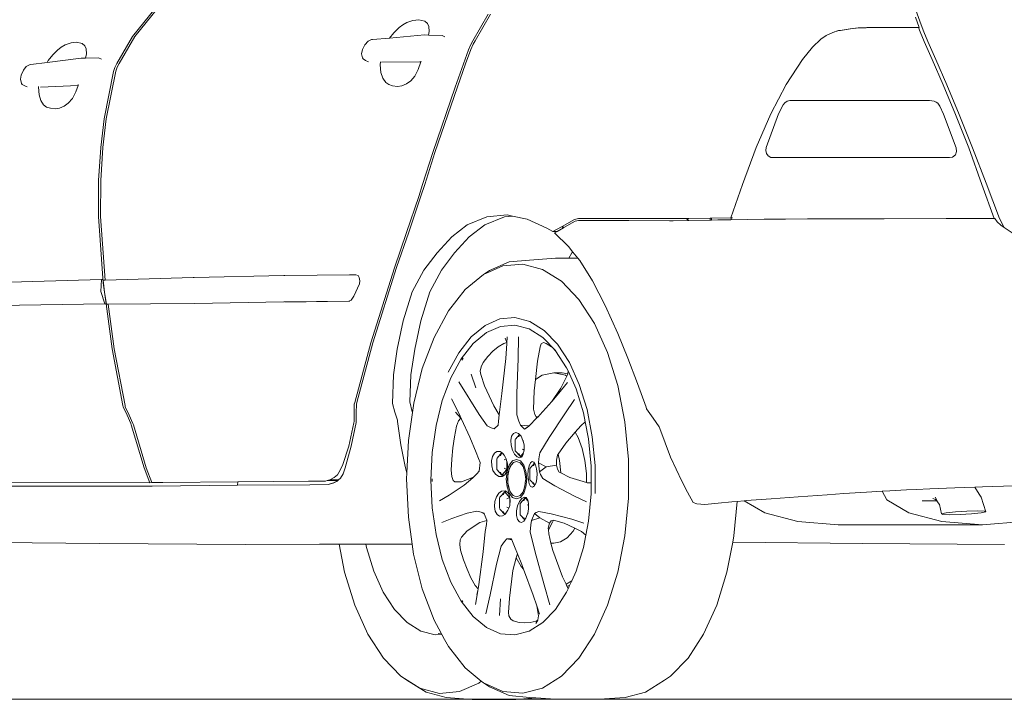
# Model space of a CAD drawing. Header units: inches. Extents: x 1987 to 3775, y 142 to 1299.
# Tile 37 of 50: x 2991 to 3049, y 1212 to 1252. Entities that reach past the tile are written whole.
import ezdxf

# ---------------------------------------------------------------- set-up
doc = ezdxf.new("R2010")
doc.units = ezdxf.units.IN
doc.header["$MEASUREMENT"] = 0
doc.layers.add('CAR', color=173, linetype='Continuous', lineweight=13)

# ---------------------------------------------------------------- blocks, each defined once
blk = doc.blocks.new('A$C50574290')
at = {"layer": 'CAR'}
for p, q in [((30.022, 39.941), (30.348, 40.85)), ((76.224, 39.036), (74.892, 40.679)), ((75.021, 40.679), (76.348, 39.032)), ((30.278, 40.168), (30.057, 39.56)), ((56.194, 38.78), (55.289, 40.35)), ((55.414, 40.342), (56.318, 38.772)), ((59.153, 39.937), (59.502, 40.007)), ((59.502, 40.007), (59.85, 39.976)), ((29.789, 39.312), (29.947, 39.729)), ((29.947, 39.729), (30.022, 39.941)), ((30.098, 39.56), (30.005, 39.304)), ((30.057, 39.56), (30.098, 39.56)), ((30.098, 39.56), (31.779, 39.56)), ((31.779, 39.56), (33.137, 39.555)), ((33.137, 39.555), (33.18, 39.552)), ((33.566, 39.538), (33.18, 39.552)), ((33.566, 39.538), (33.615, 39.535)), ((34.099, 39.486), (33.615, 39.535)), ((33.615, 39.535), (33.642, 39.535)), ((33.642, 39.535), (34.126, 39.486)), ((34.711, 39.386), (34.099, 39.486)), ((34.126, 39.486), (34.692, 39.393)), ((58.891, 39.325), (58.919, 39.618)), ((58.919, 39.618), (58.997, 39.803)), ((58.997, 39.803), (59.153, 39.937)), ((59.85, 39.976), (60.203, 39.857)), ((60.203, 39.857), (60.44, 39.72)), ((60.44, 39.72), (60.668, 39.554)), ((60.668, 39.554), (60.97, 39.256)), ((29.552, 38.741), (29.789, 39.312)), ((30.005, 39.304), (29.766, 38.738)), ((34.692, 39.393), (34.711, 39.386)), ((34.692, 39.393), (34.799, 39.376)), ((34.772, 39.376), (34.711, 39.386)), ((35.031, 39.298), (34.772, 39.376)), ((34.799, 39.376), (35.145, 39.272)), ((35.145, 39.272), (35.533, 39.087)), ((35.533, 39.087), (35.843, 38.871)), ((35.843, 38.871), (36.335, 38.398)), ((57.97, 39.02), (58.131, 39.098)), ((58.131, 39.098), (58.932, 39.116)), ((58.932, 39.116), (58.891, 39.325)), ((58.932, 39.116), (59.16, 39.122)), ((59.16, 39.122), (61.229, 38.943)), ((60.97, 39.256), (61.229, 38.943)), ((61.229, 38.943), (62.221, 38.857)), ((62.221, 38.857), (62.287, 38.847)), ((62.287, 38.847), (62.493, 38.755)), ((77.147, 37.44), (76.224, 39.036)), ((76.348, 39.032), (77.271, 37.436)), ((29.081, 37.672), (29.552, 38.741)), ((29.766, 38.738), (29.297, 37.671)), ((36.335, 38.398), (36.926, 37.682)), ((56.314, 38.571), (56.194, 38.78)), ((56.447, 38.259), (56.314, 38.571)), ((56.318, 38.772), (56.438, 38.563)), ((56.438, 38.563), (56.571, 38.251)), ((56.749, 37.425), (56.447, 38.259)), ((56.571, 38.251), (56.873, 37.417)), ((62.493, 38.755), (62.689, 38.54)), ((62.689, 38.54), (62.823, 38.27)), ((62.823, 38.27), (62.873, 38.002)), ((79.068, 38.002), (79.086, 38.299)), ((79.086, 38.299), (79.165, 38.481)), ((79.165, 38.481), (79.311, 38.613)), ((79.311, 38.613), (79.642, 38.69)), ((79.642, 38.69), (79.973, 38.66)), ((79.973, 38.66), (80.314, 38.538)), ((80.314, 38.538), (80.549, 38.402)), ((80.549, 38.402), (80.762, 38.233)), ((28.427, 36.184), (29.081, 37.672)), ((29.297, 37.671), (28.653, 36.181)), ((36.926, 37.682), (37.887, 36.202)), ((62.785, 37.71), (62.635, 37.625)), ((62.785, 37.71), (62.824, 37.781)), ((62.873, 38.002), (62.824, 37.781)), ((78.178, 37.696), (78.36, 37.768)), ((78.36, 37.768), (79.116, 37.758)), ((79.116, 37.758), (79.068, 38.002)), ((79.116, 37.758), (79.367, 37.755)), ((79.367, 37.755), (81.375, 37.501)), ((80.762, 38.233), (81.043, 37.946)), ((81.043, 37.946), (81.308, 37.61)), ((57.23, 36.062), (56.749, 37.425)), ((56.873, 37.417), (57.355, 36.054)), ((59.382, 37.544), (59.37, 37.581)), ((59.382, 37.544), (59.437, 37.537)), ((59.536, 37.086), (59.382, 37.544)), ((59.437, 37.537), (61.695, 37.523)), ((61.777, 37.372), (61.738, 36.918)), ((61.767, 37.549), (61.777, 37.372)), ((62.474, 37.547), (62.635, 37.625)), ((77.266, 37.219), (77.147, 37.44)), ((77.339, 36.983), (77.266, 37.219)), ((77.271, 37.436), (77.39, 37.215)), ((77.39, 37.215), (77.463, 36.979)), ((81.308, 37.61), (81.375, 37.501)), ((81.375, 37.501), (82.345, 37.378)), ((82.345, 37.378), (82.41, 37.364)), ((82.41, 37.364), (82.604, 37.266)), ((82.604, 37.266), (82.775, 37.059)), ((59.733, 36.7), (59.536, 37.086)), ((59.976, 36.419), (59.733, 36.7)), ((61.63, 36.569), (61.453, 36.326)), ((61.738, 36.918), (61.63, 36.569)), ((77.901, 34.192), (77.339, 36.983)), ((77.463, 36.979), (78.025, 34.188)), ((82.775, 37.059), (82.905, 36.76)), ((82.94, 36.512), (82.882, 36.266)), ((82.905, 36.76), (82.94, 36.512)), ((27.7, 34.441), (28.427, 36.184)), ((28.653, 36.181), (27.928, 34.447)), ((37.887, 36.202), (38.795, 34.471)), ((57.23, 36.062), (58.554, 32.201)), ((58.678, 32.193), (57.355, 36.054)), ((60.225, 36.245), (59.976, 36.419)), ((60.511, 36.129), (60.225, 36.245)), ((60.765, 36.095), (60.511, 36.129)), ((61.047, 36.134), (60.765, 36.095)), ((61.269, 36.197), (61.047, 36.134)), ((61.453, 36.326), (61.269, 36.197)), ((79.56, 36.152), (79.545, 36.197)), ((79.56, 36.152), (81.767, 36.057)), ((79.689, 35.766), (79.56, 36.152)), ((81.884, 36.058), (81.851, 35.603)), ((81.882, 36.089), (81.884, 36.058)), ((82.544, 36.062), (82.685, 36.118)), ((82.838, 36.202), (82.685, 36.118)), ((82.838, 36.202), (82.882, 36.266)), ((79.888, 35.387), (79.689, 35.766)), ((80.135, 35.102), (79.888, 35.387)), ((81.851, 35.603), (81.751, 35.258)), ((28.835, 34.92), (28.625, 34.45)), ((28.963, 35.106), (28.835, 34.92)), ((29.063, 35.17), (28.963, 35.106)), ((29.168, 35.218), (29.063, 35.17)), ((29.448, 35.26), (29.168, 35.218)), ((29.448, 35.26), (37.668, 35.26)), ((37.821, 35.231), (37.668, 35.26)), ((37.959, 35.128), (37.821, 35.231)), ((38.057, 35.005), (37.959, 35.128)), ((38.327, 34.475), (38.057, 35.005)), ((80.372, 34.928), (80.135, 35.102)), ((80.658, 34.812), (80.372, 34.928)), ((80.895, 34.78), (80.658, 34.812)), ((81.186, 34.804), (80.895, 34.78)), ((81.406, 34.876), (81.186, 34.804)), ((81.59, 35.012), (81.406, 34.876)), ((81.751, 35.258), (81.59, 35.012)), ((26.908, 32.472), (27.7, 34.441)), ((27.928, 34.447), (27.14, 32.47)), ((28.625, 34.45), (27.873, 32.473)), ((39.058, 32.494), (38.327, 34.475)), ((38.795, 34.471), (39.659, 32.489)), ((78.099, 32.497), (77.901, 34.192)), ((78.025, 34.188), (78.223, 32.493)), ((26.121, 30.394), (26.908, 32.472)), ((26.368, 30.315), (27.14, 32.47)), ((27.873, 32.473), (27.85, 32.265)), ((39.081, 32.312), (39.058, 32.494)), ((39.659, 32.489), (40.454, 30.324)), ((78.226, 30.555), (78.099, 32.497)), ((78.223, 32.493), (78.35, 30.551)), ((27.85, 32.265), (27.917, 32.061)), ((27.917, 32.061), (28.087, 31.932)), ((28.087, 31.932), (28.266, 31.9)), ((28.266, 31.9), (38.62, 31.9)), ((38.62, 31.9), (38.793, 31.911)), ((38.793, 31.911), (38.948, 31.997)), ((38.948, 31.997), (39.046, 32.137)), ((39.046, 32.137), (39.081, 32.312)), ((59.153, 30.315), (58.554, 32.201)), ((58.678, 32.193), (59.277, 30.307)), ((25.322, 28.321), (26.121, 30.394)), ((26.368, 30.315), (25.635, 28.314)), ((40.454, 30.324), (41.141, 28.354)), ((59.387, 29.627), (59.153, 30.315)), ((59.277, 30.307), (59.511, 29.619)), ((78.236, 28.429), (78.226, 30.555)), ((78.35, 30.551), (78.36, 28.425)), ((60.098, 27.507), (59.387, 29.627)), ((59.511, 29.619), (60.222, 27.499)), ((53.121, 28.271), (53.997, 28.457)), ((53.997, 28.457), (54.301, 28.521)), ((53.997, 28.457), (54.464, 28.416)), ((54.301, 28.521), (55.502, 28.418)), ((54.464, 28.416), (55.613, 27.936)), ((55.502, 28.418), (56.65, 27.94)), ((77.961, 24.687), (78.236, 28.429)), ((78.36, 28.425), (78.074, 24.532)), ((25.056, 27.786), (25.322, 28.321)), ((25.246, 27.919), (25.056, 27.786)), ((25.475, 28.119), (25.246, 27.919)), ((25.61, 28.314), (25.475, 28.119)), ((25.635, 28.314), (25.61, 28.314)), ((25.638, 28.315), (25.635, 28.314)), ((25.638, 28.315), (26.016, 28.315)), ((28.473, 28.31), (26.016, 28.315)), ((32.12, 28.3), (28.473, 28.31)), ((32.12, 28.3), (32.208, 28.3)), ((32.544, 28.3), (32.208, 28.3)), ((33.033, 28.298), (32.544, 28.3)), ((33.221, 28.297), (33.033, 28.298)), ((35.29, 28.291), (33.221, 28.297)), ((35.29, 28.291), (35.317, 28.292)), ((35.539, 28.291), (35.317, 28.292)), ((35.543, 28.291), (35.539, 28.291)), ((35.543, 28.291), (36.564, 28.289)), ((36.564, 28.289), (36.604, 28.288)), ((36.604, 28.288), (36.631, 28.289)), ((37.919, 28.283), (36.631, 28.289)), ((37.919, 28.283), (37.96, 28.283)), ((37.96, 28.283), (37.987, 28.283)), ((39.146, 28.275), (37.987, 28.283)), ((39.146, 28.275), (39.174, 28.275)), ((41.142, 28.244), (39.174, 28.275)), ((41.045, 28.353), (41.104, 28.354)), ((41.142, 28.244), (41.104, 28.354)), ((41.104, 28.354), (41.141, 28.354)), ((41.141, 28.354), (42.277, 28.34)), ((41.896, 28.232), (41.142, 28.244)), ((42.273, 28.225), (41.896, 28.232)), ((42.277, 28.34), (42.273, 28.225)), ((42.356, 28.224), (42.273, 28.225)), ((42.277, 28.34), (42.361, 28.339)), ((42.356, 28.224), (42.361, 28.339)), ((43.621, 28.201), (42.356, 28.224)), ((42.361, 28.339), (43.608, 28.324)), ((43.608, 28.324), (43.767, 28.324)), ((43.621, 28.201), (43.767, 28.324)), ((44.526, 28.185), (43.621, 28.201)), ((50.106, 28.32), (43.767, 28.324)), ((47.137, 28.2), (44.526, 28.185)), ((44.744, 28.181), (44.526, 28.185)), ((47.482, 28.2), (44.744, 28.181)), ((47.137, 28.2), (47.482, 28.2)), ((49.772, 28.204), (47.482, 28.2)), ((50.106, 28.2), (47.482, 28.2)), ((49.772, 28.204), (50.106, 28.2)), ((50.106, 28.32), (50.34, 28.255)), ((50.307, 28.151), (50.106, 28.2)), ((50.976, 27.776), (50.307, 28.151)), ((50.34, 28.255), (51.072, 27.851)), ((51.072, 27.851), (50.976, 27.776)), ((50.981, 27.773), (51.109, 27.83)), ((51.072, 27.851), (51.109, 27.83)), ((51.109, 27.83), (51.608, 27.555)), ((51.973, 27.749), (53.121, 28.271)), ((55.613, 27.936), (56.538, 27.232)), ((56.65, 27.94), (57.563, 27.234)), ((25.056, 27.786), (24.59, 27.462)), ((50.702, 26.673), (51.513, 27.475)), ((50.981, 27.773), (50.976, 27.776)), ((51.371, 27.554), (50.981, 27.773)), ((51.608, 27.555), (51.371, 27.554)), ((51.513, 27.475), (51.371, 27.554)), ((51.608, 27.555), (51.973, 27.749)), ((60.808, 25.426), (60.098, 27.507)), ((60.222, 27.499), (60.932, 25.418)), ((50.432, 26.34), (50.702, 26.673)), ((56.538, 27.232), (57.408, 26.296)), ((57.563, 27.234), (58.42, 26.295)), ((50.138, 25.976), (50.432, 26.34)), ((50.432, 26.34), (50.492, 26.284)), ((50.492, 26.284), (50.672, 25.976)), ((57.408, 26.296), (58.166, 25.272)), ((58.42, 26.295), (59.207, 25.268)), ((49.283, 24.65), (50.024, 25.835)), ((50.024, 25.835), (50.138, 25.976)), ((50.672, 25.976), (50.138, 25.976)), ((51.451, 25.976), (50.672, 25.976)), ((52.992, 25.864), (51.451, 25.976)), ((52.227, 25.319), (53.388, 25.624)), ((54.186, 25.761), (52.992, 25.864)), ((53.388, 25.624), (54.56, 25.523)), ((55.351, 25.248), (54.186, 25.761)), ((54.56, 25.523), (55.703, 25.019)), ((51.111, 24.618), (52.227, 25.319)), ((55.703, 25.019), (55.351, 25.248)), ((55.703, 25.019), (56.781, 24.129)), ((58.166, 25.272), (58.851, 24)), ((59.207, 25.268), (59.887, 24)), ((60.808, 25.426), (62.205, 21)), ((60.932, 25.418), (62.329, 20.992)), ((63.075, 24.956), (63.01, 24.844)), ((63.217, 24.994), (63.075, 24.956)), ((63.497, 24.996), (63.217, 24.994)), ((63.277, 24.996), (63.497, 24.996)), ((63.497, 24.996), (63.538, 24.996)), ((63.59, 24.997), (63.538, 24.996)), ((67.39, 24.955), (63.59, 24.997)), ((67.39, 24.955), (67.394, 24.955)), ((67.394, 24.955), (67.442, 24.954)), ((67.442, 24.954), (72.729, 24.835)), ((48.532, 23.197), (49.283, 24.65)), ((50.079, 23.543), (51.111, 24.618)), ((63.01, 24.844), (62.984, 24.641)), ((62.984, 24.641), (62.995, 24.463)), ((62.995, 24.463), (63.327, 23.737)), ((72.729, 24.835), (72.735, 24.835)), ((72.735, 24.835), (72.78, 24.834)), ((72.78, 24.834), (77.961, 24.687)), ((78.074, 24.532), (77.909, 23.294)), ((78.075, 24.683), (77.961, 24.687)), ((77.996, 23.983), (78.075, 24.683)), ((78.101, 24.718), (78.177, 24.718)), ((78.177, 24.718), (78.218, 24.022)), ((86.746, 24.462), (78.177, 24.718)), ((56.781, 24.129), (57.76, 22.88)), ((58.851, 24), (59.38, 22.28)), ((59.887, 24), (60.426, 22.28)), ((77.886, 23.263), (77.996, 23.983)), ((78.218, 24.022), (77.987, 23.293)), ((47.789, 21.551), (48.532, 23.197)), ((49.162, 22.128), (50.079, 23.543)), ((63.327, 23.737), (63.48, 23.508)), ((63.48, 23.508), (63.618, 23.441)), ((63.564, 23.442), (63.618, 23.441)), ((63.618, 23.441), (67.439, 23.399)), ((63.618, 23.441), (67.388, 23.397)), ((67.439, 23.399), (72.696, 23.318)), ((72.696, 23.318), (77.886, 23.263)), ((77.432, 20.641), (77.78, 23.26)), ((77.909, 23.294), (77.556, 20.637)), ((77.78, 23.26), (77.886, 23.263)), ((77.78, 23.26), (77.78, 23.262)), ((77.987, 23.293), (77.918, 23.294)), ((86.512, 23.158), (77.987, 23.293)), ((57.76, 22.88), (58.608, 21.314)), ((48.391, 20.42), (49.162, 22.128)), ((52.965, 22.251), (52.121, 21.72)), ((53.845, 22.482), (52.965, 22.251)), ((53.856, 22.037), (53.78, 22.017)), ((54.732, 22.405), (53.845, 22.482)), ((54.702, 21.963), (53.856, 22.037)), ((55.598, 22.022), (54.732, 22.405)), ((56.415, 21.347), (55.598, 22.022)), ((59.38, 22.28), (59.747, 20.616)), ((60.426, 22.28), (60.773, 20.616)), ((47.194, 20.096), (47.789, 21.551)), ((52.121, 21.72), (51.339, 20.907)), ((53.017, 21.817), (52.211, 21.311)), ((53.78, 22.017), (53.017, 21.817)), ((55.527, 21.599), (54.702, 21.963)), ((56.306, 20.955), (55.527, 21.599)), ((51.339, 20.907), (50.644, 19.836)), ((52.211, 21.311), (51.466, 20.535)), ((51.69, 20.754), (52.015, 20.956)), ((52.015, 20.956), (52.173, 21.013)), ((52.173, 21.013), (52.311, 20.926)), ((52.311, 20.926), (52.37, 20.764)), ((53.666, 20.075), (53.633, 21.346)), ((54.3, 21.346), (54.329, 20.944)), ((54.329, 20.944), (54.332, 21.005)), ((54.329, 20.944), (54.391, 20.075)), ((54.332, 21.005), (54.335, 21.074)), ((54.332, 21.005), (54.505, 20.958)), ((54.335, 21.074), (54.416, 21.265)), ((54.505, 20.958), (54.83, 20.756)), ((57.012, 20.053), (56.306, 20.955)), ((57.15, 20.409), (56.415, 21.347)), ((58.608, 21.314), (59.297, 19.479)), ((63.149, 17.487), (62.205, 21)), ((62.329, 20.992), (63.273, 17.479)), ((47.79, 18.473), (48.391, 20.42)), ((51.459, 20.524), (50.804, 19.514)), ((51.459, 20.524), (51.644, 20.715)), ((51.466, 20.535), (51.459, 20.524)), ((51.644, 20.715), (51.69, 20.754)), ((51.644, 20.715), (51.672, 20.744)), ((52.37, 20.764), (52.523, 19.915)), ((54.83, 20.756), (55.139, 20.496)), ((55.139, 20.496), (55.437, 20.193)), ((57.156, 20.401), (57.15, 20.409)), ((57.767, 19.272), (57.156, 20.401)), ((59.747, 20.616), (59.965, 19.104)), ((60.773, 20.616), (60.999, 19.104)), ((76.795, 17.299), (77.432, 20.641)), ((77.556, 20.637), (76.919, 17.295)), ((46.628, 18.602), (47.194, 20.096)), ((50.644, 19.836), (50.06, 18.543)), ((52.523, 19.915), (52.64, 18.837)), ((53.736, 18.009), (53.666, 20.075)), ((54.391, 20.075), (54.612, 18.009)), ((55.437, 20.193), (55.723, 19.831)), ((55.723, 19.831), (55.834, 19.587)), ((56.976, 19.981), (56.901, 20.097)), ((57.624, 18.922), (57.012, 20.053)), ((50.723, 19.337), (50.246, 18.281)), ((50.804, 19.514), (50.723, 19.337)), ((50.742, 19.16), (50.723, 19.337)), ((51.075, 19.228), (50.742, 19.16)), ((50.748, 19.109), (50.742, 19.16)), ((50.88, 19.09), (51.559, 19.228)), ((51.075, 19.228), (51.559, 19.228)), ((51.559, 19.228), (52.237, 19.09)), ((55.857, 19.128), (55.632, 18.451)), ((55.834, 19.587), (55.887, 19.327)), ((55.887, 19.327), (55.857, 19.128)), ((56.416, 19.147), (56.147, 18.35)), ((59.297, 19.479), (59.806, 17.437)), ((46.131, 17.208), (46.628, 18.602)), ((50.787, 19.031), (50.748, 19.109)), ((50.756, 18.659), (51.352, 17.913)), ((50.787, 19.031), (50.88, 19.09)), ((51.144, 18.317), (50.787, 19.031)), ((52.237, 19.09), (52.64, 18.837)), ((52.64, 18.837), (52.713, 18.159)), ((55.953, 16.767), (57.156, 18.701)), ((58.122, 17.597), (57.624, 18.922)), ((59.965, 19.104), (60.024, 17.524)), ((60.999, 19.104), (61.053, 17.424)), ((47.378, 16.35), (47.79, 18.473)), ((50.06, 18.543), (49.605, 17.068)), ((50.246, 18.281), (49.812, 16.875)), ((51.679, 17.541), (51.144, 18.317)), ((52.713, 18.159), (52.759, 17.094)), ((53.744, 16.756), (53.736, 18.009)), ((54.612, 18.009), (54.781, 16.756)), ((55.632, 18.451), (55.096, 17.276)), ((50.901, 16.815), (50.342, 17.649)), ((51.352, 17.913), (51.679, 17.541)), ((51.679, 17.541), (52.381, 16.744)), ((57.574, 17.697), (57.143, 16.856)), ((58.489, 16.122), (58.122, 17.597)), ((59.806, 17.437), (59.883, 16.897)), ((60.024, 17.524), (59.889, 16.92)), ((61.053, 17.424), (60.917, 16.916)), ((63.175, 17.389), (63.149, 17.487)), ((63.181, 16.876), (63.175, 17.389)), ((63.273, 17.479), (63.299, 17.381)), ((45.718, 16.56), (46.101, 17.115)), ((46.101, 17.115), (46.131, 17.208)), ((49.605, 17.068), (49.293, 15.461)), ((49.812, 16.875), (49.708, 16.34)), ((51.836, 15.416), (50.901, 16.815)), ((52.759, 17.094), (52.666, 16.771)), ((55.096, 17.276), (54.781, 16.756)), ((57.143, 16.856), (56.984, 16.507)), ((57.016, 16.543), (57.347, 16.91)), ((59.889, 16.92), (59.883, 16.897)), ((59.883, 16.897), (60.118, 15.251)), ((60.917, 16.916), (60.766, 16.435)), ((63.183, 16.374), (63.181, 16.876)), ((63.299, 17.381), (63.305, 16.868)), ((63.305, 16.868), (63.308, 16.366)), ((76.551, 16.734), (76.781, 17.224)), ((76.905, 17.22), (76.675, 16.73)), ((76.781, 17.224), (76.795, 17.299)), ((76.919, 17.295), (76.905, 17.22)), ((45.356, 16.04), (45.718, 16.56)), ((47.169, 14.119), (47.378, 16.35)), ((49.708, 16.34), (49.515, 15.342)), ((49.708, 16.34), (49.975, 16.108)), ((52.381, 16.744), (52.483, 16.64)), ((52.483, 16.64), (52.59, 16.64)), ((52.483, 16.64), (52.551, 16.571)), ((52.59, 16.64), (52.551, 16.571)), ((52.551, 16.571), (53.003, 16.111)), ((52.666, 16.771), (52.59, 16.64)), ((53.528, 16.144), (53.62, 16.377)), ((53.62, 16.377), (53.744, 16.756)), ((54.781, 16.756), (54.812, 16.377)), ((54.812, 16.377), (54.832, 16.144)), ((55.487, 16.103), (55.953, 16.767)), ((56.984, 16.507), (56.502, 15.447)), ((56.984, 16.507), (57.016, 16.543)), ((57.016, 16.543), (57.043, 16.544)), ((57.043, 16.544), (57.162, 16.393)), ((57.162, 16.393), (57.283, 16.078)), ((60.76, 16.356), (60.565, 14.979)), ((60.766, 16.435), (60.76, 16.356)), ((63.199, 16.292), (63.183, 16.374)), ((63.492, 14.909), (63.199, 16.292)), ((63.308, 16.366), (63.323, 16.284)), ((63.323, 16.284), (63.616, 14.901)), ((76.301, 16.16), (76.325, 16.25)), ((76.325, 16.25), (76.551, 16.734)), ((76.449, 16.246), (76.425, 16.156)), ((76.675, 16.73), (76.449, 16.246)), ((44.691, 14.262), (45.325, 15.95)), ((45.325, 15.95), (45.356, 16.04)), ((49.975, 16.108), (50.309, 15.723)), ((50.309, 15.723), (50.128, 15.409)), ((50.309, 15.723), (50.858, 15.091)), ((53.008, 16.106), (53.003, 16.111)), ((53.008, 16.106), (53.528, 16.144)), ((53.276, 15.908), (53.008, 16.106)), ((53.008, 16.106), (53.027, 16.086)), ((53.027, 16.086), (53.182, 15.968)), ((53.182, 15.968), (53.276, 15.908)), ((53.276, 15.908), (53.528, 16.144)), ((53.638, 15.658), (53.57, 15.587)), ((53.794, 15.715), (53.638, 15.658)), ((53.939, 15.658), (53.794, 15.715)), ((54.041, 15.495), (53.939, 15.658)), ((54.832, 16.144), (55.074, 15.92)), ((55.074, 15.92), (55.239, 15.981)), ((55.239, 15.981), (55.487, 16.103)), ((57.283, 16.078), (57.405, 15.461)), ((58.715, 14.543), (58.489, 16.122)), ((75.549, 13.639), (76.301, 16.16)), ((76.425, 16.156), (75.673, 13.635)), ((49.293, 15.461), (49.134, 13.771)), ((49.515, 15.342), (49.363, 13.731)), ((50.128, 15.409), (49.892, 14.779)), ((50.858, 15.091), (51.31, 14.428)), ((52.383, 14.516), (51.836, 15.416)), ((53.37, 15.227), (53.313, 14.964)), ((53.375, 15.251), (53.37, 15.227)), ((53.37, 15.227), (53.397, 15.213)), ((53.483, 15.495), (53.375, 15.251)), ((53.558, 15.573), (53.483, 15.495)), ((53.57, 15.587), (53.558, 15.573)), ((53.558, 15.573), (53.615, 15.456)), ((53.813, 15.316), (53.57, 15.587)), ((53.826, 15.297), (53.833, 15.213)), ((53.833, 15.213), (53.833, 14.726)), ((54.08, 15.251), (54.041, 15.495)), ((54.069, 14.964), (54.08, 15.251)), ((56.502, 15.447), (56.137, 14.541)), ((57.405, 15.461), (57.497, 14.808)), ((60.118, 15.251), (60.207, 13.341)), ((49.892, 14.779), (49.728, 14.068)), ((52.441, 14.163), (52.383, 14.516)), ((53.313, 14.964), (53.306, 14.677)), ((53.306, 14.677), (53.397, 14.726)), ((53.306, 14.677), (53.338, 14.516)), ((53.338, 14.516), (53.528, 14.304)), ((53.338, 14.516), (53.354, 14.433)), ((53.528, 14.304), (53.826, 14.637)), ((53.826, 14.637), (53.833, 14.726)), ((53.871, 14.433), (53.991, 14.677)), ((53.991, 14.677), (54.069, 14.964)), ((54.601, 14.508), (54.48, 14.372)), ((54.601, 14.508), (54.538, 14.462)), ((54.601, 14.508), (54.602, 14.508)), ((54.707, 14.586), (54.602, 14.508)), ((54.622, 14.51), (54.703, 14.345)), ((54.9, 14.206), (54.63, 14.507)), ((54.911, 14.599), (54.707, 14.586)), ((55.053, 14.499), (54.911, 14.599)), ((55.173, 14.301), (55.053, 14.499)), ((56.137, 14.541), (55.986, 14.186)), ((57.497, 14.808), (57.563, 14.143)), ((58.791, 12.912), (58.715, 14.543)), ((60.565, 14.979), (60.316, 13.707)), ((63.835, 13.629), (63.492, 14.909)), ((63.616, 14.901), (63.973, 13.829)), ((44.023, 12.841), (44.691, 14.262)), ((47.169, 11.851), (47.169, 14.119)), ((49.728, 14.068), (49.644, 13.307)), ((51.147, 13.333), (51.228, 14.068)), ((51.228, 14.068), (51.31, 14.428)), ((51.31, 14.428), (51.349, 14.371)), ((51.349, 14.371), (51.407, 14.09)), ((51.407, 14.09), (51.406, 13.794)), ((52.016, 13.688), (52.465, 13.932)), ((52.404, 13.404), (52.465, 13.932)), ((52.465, 13.932), (52.441, 14.163)), ((52.725, 13.957), (52.692, 13.899)), ((52.835, 13.997), (52.725, 13.957)), ((52.933, 13.923), (52.835, 13.997)), ((53.017, 13.747), (52.933, 13.923)), ((53.327, 13.788), (53.523, 14.04)), ((53.354, 14.433), (53.412, 14.304)), ((53.547, 13.927), (53.372, 13.701)), ((53.412, 14.304), (53.528, 14.304)), ((53.412, 14.304), (53.427, 14.271)), ((53.427, 14.271), (53.564, 14.214)), ((53.523, 14.04), (53.753, 14.129)), ((53.615, 14.482), (53.528, 14.304)), ((53.753, 14.006), (53.547, 13.927)), ((53.564, 14.214), (53.725, 14.271)), ((53.725, 14.271), (53.871, 14.433)), ((53.753, 14.129), (53.984, 14.04)), ((53.922, 13.941), (53.753, 14.006)), ((53.922, 13.941), (53.958, 13.913)), ((53.942, 13.933), (53.922, 13.941)), ((53.959, 13.927), (53.942, 13.933)), ((53.958, 13.913), (53.96, 13.911)), ((54.134, 13.701), (53.959, 13.927)), ((53.962, 13.91), (53.96, 13.911)), ((53.964, 14.056), (53.984, 14.04)), ((53.984, 14.04), (54.179, 13.788)), ((54.311, 13.97), (54.274, 13.677)), ((54.318, 13.99), (54.311, 13.97)), ((54.372, 14.161), (54.318, 13.99)), ((54.318, 13.99), (54.318, 13.525)), ((54.399, 14.245), (54.372, 14.161)), ((54.372, 14.161), (54.485, 14.101)), ((54.48, 14.372), (54.399, 14.245)), ((54.538, 14.462), (54.48, 14.372)), ((54.914, 14.183), (54.921, 14.101)), ((54.921, 14.101), (54.921, 13.614)), ((55.233, 14.036), (55.173, 14.301)), ((55.216, 13.743), (55.233, 14.036)), ((55.986, 14.186), (55.891, 13.955)), ((55.891, 13.955), (55.955, 13.428)), ((57.563, 14.143), (57.593, 13.486)), ((49.134, 12.13), (49.134, 13.771)), ((49.363, 12.094), (49.363, 13.731)), ((51.147, 13.333), (50.622, 13.063)), ((51.234, 13.377), (51.147, 13.333)), ((51.344, 13.55), (51.234, 13.377)), ((51.406, 13.794), (51.344, 13.55)), ((52.016, 13.688), (51.406, 13.794)), ((52.404, 13.404), (52.016, 13.688)), ((52.335, 13.245), (52.404, 13.404)), ((52.572, 13.574), (52.538, 13.291)), ((52.639, 13.808), (52.572, 13.574)), ((52.685, 13.888), (52.639, 13.808)), ((52.692, 13.899), (52.685, 13.888)), ((52.685, 13.888), (52.753, 13.749)), ((52.964, 13.595), (52.692, 13.899)), ((52.964, 13.595), (52.971, 13.506)), ((52.971, 13.506), (52.971, 13.019)), ((53.074, 13.494), (53.017, 13.747)), ((53.083, 13.204), (53.074, 13.494)), ((53.151, 12.965), (53.197, 13.41)), ((53.197, 13.41), (53.327, 13.788)), ((53.256, 13.363), (53.215, 12.965)), ((53.372, 13.701), (53.256, 13.363)), ((54.071, 13.767), (54.061, 13.787)), ((54.133, 13.65), (54.071, 13.767)), ((54.134, 13.649), (54.133, 13.65)), ((54.251, 13.363), (54.134, 13.701)), ((54.176, 13.569), (54.134, 13.649)), ((54.179, 13.788), (54.309, 13.41)), ((54.182, 13.55), (54.181, 13.555)), ((54.265, 13.167), (54.182, 13.55)), ((54.292, 12.965), (54.251, 13.363)), ((54.274, 13.677), (54.299, 13.525)), ((54.318, 13.525), (54.299, 13.525)), ((54.299, 13.525), (54.317, 13.412)), ((54.309, 13.41), (54.355, 12.965)), ((54.317, 13.412), (54.441, 13.214)), ((54.318, 13.525), (54.485, 13.614)), ((54.318, 13.525), (54.616, 13.193)), ((54.616, 13.193), (54.913, 13.525)), ((54.703, 13.371), (54.616, 13.193)), ((54.913, 13.525), (54.921, 13.614)), ((54.989, 13.252), (55.138, 13.468)), ((55.138, 13.468), (55.216, 13.743)), ((55.955, 13.428), (56.096, 13.27)), ((57.593, 13.486), (57.554, 13.124)), ((60.316, 13.707), (60.207, 13.341)), ((60.207, 13.341), (60.223, 12.993)), ((63.957, 13.285), (63.835, 13.629)), ((63.973, 13.829), (64.124, 13.485)), ((64.124, 13.485), (64.293, 13.218)), ((75.212, 12.76), (75.549, 13.639)), ((75.673, 13.635), (75.336, 12.756)), ((43.685, 12.205), (44.023, 12.841)), ((49.586, 12.757), (49.363, 12.751)), ((49.644, 12.774), (49.586, 12.757)), ((49.644, 13.307), (49.644, 12.774)), ((50.622, 13.063), (49.644, 12.774)), ((51.506, 12.577), (52.208, 13.013)), ((52.208, 13.013), (52.335, 13.245)), ((52.538, 13.291), (52.551, 13.001)), ((52.551, 13.001), (52.6, 12.748)), ((52.753, 12.776), (52.674, 12.613)), ((52.676, 12.609), (52.964, 12.93)), ((52.964, 12.93), (52.971, 13.019)), ((53.018, 12.687), (53.057, 12.921)), ((53.057, 12.921), (53.083, 13.204)), ((53.197, 12.519), (53.151, 12.965)), ((53.215, 12.965), (53.235, 12.759)), ((53.236, 12.757), (53.235, 12.759)), ((54.251, 12.566), (54.292, 12.965)), ((54.265, 12.74), (54.265, 13.167)), ((54.355, 12.965), (54.309, 12.519)), ((54.441, 13.214), (54.604, 13.115)), ((54.508, 13.193), (54.616, 13.193)), ((54.604, 13.115), (54.792, 13.128)), ((54.792, 13.128), (54.989, 13.252)), ((56.096, 13.27), (56.276, 13.083)), ((56.988, 12.805), (56.276, 13.083)), ((56.276, 13.083), (56.317, 13.04)), ((56.317, 13.04), (56.842, 12.612)), ((57.38, 12.8), (56.988, 12.805)), ((57.481, 12.885), (57.38, 12.8)), ((57.554, 13.124), (57.481, 12.885)), ((58.715, 12.826), (58.715, 12.991)), ((58.715, 11.281), (58.791, 12.912)), ((60.223, 12.993), (60.118, 10.734)), ((64.11, 13.018), (63.957, 13.285)), ((64.221, 12.924), (64.11, 13.018)), ((64.221, 12.924), (64.741, 12.922)), ((64.273, 12.88), (64.221, 12.924)), ((64.899, 12.88), (64.273, 12.88)), ((64.28, 12.874), (64.273, 12.88)), ((64.28, 12.874), (64.53, 12.75)), ((64.304, 12.854), (64.28, 12.874)), ((64.293, 13.218), (64.491, 13.054)), ((64.551, 12.722), (64.304, 12.854)), ((64.491, 13.054), (64.741, 12.922)), ((64.847, 12.653), (64.53, 12.75)), ((64.741, 12.922), (64.899, 12.88)), ((64.899, 12.88), (64.997, 12.853)), ((64.997, 12.853), (65.991, 12.84)), ((65.991, 12.84), (70.163, 12.804)), ((70.167, 12.604), (70.163, 12.804)), ((74.571, 12.766), (70.163, 12.804)), ((74.569, 12.76), (74.571, 12.766)), ((74.652, 12.76), (74.569, 12.76)), ((74.571, 12.766), (75.185, 12.76)), ((74.652, 12.76), (75.336, 12.756)), ((75.185, 12.76), (74.652, 12.76)), ((75.212, 12.76), (75.185, 12.76)), ((75.336, 12.756), (88.685, 12.76)), ((24.479, 12.562), (26.335, 12.509)), ((26.335, 12.509), (26.786, 12.493)), ((26.786, 12.493), (26.522, 12.085)), ((26.786, 12.493), (27.964, 12.453)), ((27.964, 12.453), (29.42, 12.394)), ((29.42, 12.394), (30.232, 12.358)), ((30.232, 12.358), (30.802, 12.332)), ((31.775, 12.287), (30.802, 12.332)), ((31.775, 12.287), (32.232, 12.26)), ((31.968, 11.746), (32.232, 12.26)), ((32.232, 12.26), (33.156, 12.207)), ((33.156, 12.207), (34.49, 12.113)), ((43.349, 11.595), (43.685, 12.205)), ((50.338, 11.966), (51.506, 12.577)), ((52.6, 12.748), (52.674, 12.613)), ((52.674, 12.613), (52.676, 12.609)), ((52.676, 12.609), (52.696, 12.572)), ((52.696, 12.572), (52.81, 12.498)), ((52.81, 12.498), (52.924, 12.539)), ((52.924, 12.539), (53.018, 12.687)), ((53.327, 12.141), (53.197, 12.519)), ((53.239, 12.725), (53.256, 12.566)), ((53.256, 12.566), (53.372, 12.228)), ((53.372, 12.228), (53.547, 12.002)), ((53.99, 12.043), (54.134, 12.228)), ((54.095, 12.184), (54.15, 12.289)), ((54.134, 12.228), (54.191, 12.392)), ((54.451, 12.221), (54.157, 11.892)), ((54.271, 12.174), (54.171, 11.977)), ((54.309, 12.519), (54.179, 12.141)), ((54.191, 12.392), (54.251, 12.566)), ((54.193, 12.407), (54.265, 12.74)), ((54.425, 12.273), (54.271, 12.174)), ((54.405, 12.221), (54.451, 12.221)), ((54.629, 12.259), (54.425, 12.273)), ((54.744, 11.895), (54.451, 12.221)), ((54.451, 12.221), (54.539, 12.043)), ((54.803, 12.135), (54.629, 12.259)), ((56.842, 12.612), (57.723, 12.014)), ((64.847, 12.653), (64.551, 12.722)), ((65.923, 12.64), (64.847, 12.653)), ((70.167, 12.604), (65.923, 12.64)), ((75.205, 12.56), (70.167, 12.604)), ((75.205, 12.56), (88.67, 12.56)), ((26.417, 11.9), (26.137, 11.043)), ((26.417, 11.9), (26.522, 12.085)), ((28.93, 11.579), (29.108, 11.913)), ((29.026, 11.68), (28.93, 11.579)), ((29.104, 11.762), (29.026, 11.68)), ((29.026, 11.68), (29.871, 11.68)), ((29.252, 11.817), (29.104, 11.762)), ((30.658, 10.983), (31.968, 11.746)), ((34.49, 12.113), (35.472, 12.041)), ((35.472, 12.041), (37.179, 11.924)), ((37.179, 11.924), (38.761, 11.812)), ((38.761, 11.812), (40.235, 11.699)), ((39.139, 10.983), (40.351, 11.689)), ((40.235, 11.699), (40.351, 11.689)), ((40.351, 11.689), (40.768, 11.654)), ((40.768, 11.654), (40.959, 9.62)), ((40.768, 11.654), (41.08, 11.628)), ((41.08, 11.628), (41.894, 11.554)), ((43.141, 11.503), (43.349, 11.595)), ((47.379, 9.62), (47.169, 11.851)), ((49.363, 12.094), (49.515, 10.482)), ((49.642, 11.622), (50.338, 11.966)), ((53.073, 11.677), (53.039, 11.501)), ((53.24, 11.864), (53.073, 11.677)), ((53.084, 11.731), (53.073, 11.677)), ((53.179, 11.875), (53.084, 11.731)), ((53.31, 11.91), (53.179, 11.875)), ((53.199, 11.864), (53.24, 11.864)), ((53.538, 11.531), (53.24, 11.864)), ((53.24, 11.864), (53.328, 11.686)), ((53.443, 11.832), (53.31, 11.91)), ((53.523, 11.889), (53.327, 12.141)), ((53.575, 11.651), (53.443, 11.832)), ((53.753, 11.8), (53.523, 11.889)), ((53.547, 12.002), (53.753, 11.923)), ((53.702, 11.396), (53.575, 11.651)), ((53.753, 11.923), (53.95, 11.999)), ((53.984, 11.889), (53.753, 11.8)), ((53.95, 11.999), (53.959, 12.002)), ((53.954, 11.865), (53.984, 11.889)), ((53.959, 12.002), (53.99, 12.043)), ((54.179, 12.141), (53.984, 11.889)), ((54.153, 11.873), (54.127, 11.712)), ((54.127, 11.712), (54.153, 11.443)), ((54.156, 11.887), (54.153, 11.873)), ((54.153, 11.873), (54.153, 11.443)), ((54.157, 11.892), (54.156, 11.887)), ((54.156, 11.887), (54.321, 11.799)), ((54.171, 11.977), (54.157, 11.892)), ((54.749, 11.887), (54.757, 11.799)), ((54.757, 11.799), (54.757, 11.312)), ((54.941, 11.918), (54.803, 12.135)), ((55.025, 11.642), (54.941, 11.918)), ((55.042, 11.35), (55.025, 11.642)), ((57.723, 12.014), (58.294, 11.679)), ((26.137, 11.043), (26.209, 11.084)), ((26.413, 10.986), (26.137, 11.043)), ((26.209, 11.084), (26.614, 11.1)), ((26.614, 11.1), (27.245, 11.084)), ((27.245, 11.084), (27.91, 11.043)), ((27.91, 11.043), (28.468, 10.986)), ((28.869, 11.464), (28.745, 10.928)), ((28.869, 11.464), (28.93, 11.579)), ((28.877, 11.499), (28.869, 11.464)), ((41.894, 11.554), (42.679, 11.475)), ((42.679, 11.475), (43.141, 11.503)), ((52.444, 11.061), (51.706, 10.927)), ((52.606, 11.001), (52.444, 11.061)), ((53.039, 11.501), (53.039, 11.48)), ((53.039, 11.48), (53.11, 11.442)), ((53.039, 11.48), (53.039, 11.219)), ((53.039, 11.219), (53.097, 10.948)), ((53.538, 11.531), (53.546, 11.442)), ((53.546, 11.442), (53.546, 10.955)), ((53.756, 11.105), (53.702, 11.396)), ((53.752, 10.823), (53.756, 11.105)), ((54.153, 11.443), (54.156, 11.42)), ((54.156, 11.42), (54.215, 11.256)), ((54.215, 11.256), (54.321, 11.312)), ((54.215, 11.256), (54.255, 11.144)), ((54.255, 11.144), (54.341, 11.014)), ((54.341, 11.014), (54.451, 10.891)), ((54.341, 11.014), (54.398, 10.927)), ((54.451, 10.891), (54.734, 11.206)), ((54.539, 11.069), (54.451, 10.891)), ((54.75, 11.231), (54.757, 11.312)), ((54.901, 10.888), (55.005, 11.085)), ((55.005, 11.085), (55.042, 11.35)), ((55.648, 10.921), (55.833, 11.022)), ((55.833, 11.022), (55.667, 10.967)), ((56.088, 11.085), (55.833, 11.022)), ((56.649, 10.96), (56.088, 11.085)), ((58.489, 9.703), (58.715, 11.281)), ((23.958, 10.469), (26.337, 10.28)), ((26.337, 10.28), (28.716, 10.469)), ((26.971, 10.928), (26.413, 10.986)), ((27.636, 10.887), (26.971, 10.928)), ((28.267, 10.871), (27.636, 10.887)), ((28.673, 10.887), (28.267, 10.871)), ((28.468, 10.986), (28.745, 10.928)), ((28.745, 10.928), (28.673, 10.887)), ((28.716, 10.469), (30.658, 10.983)), ((34.818, 10.28), (37.197, 10.469)), ((37.197, 10.469), (39.139, 10.983)), ((49.515, 10.482), (49.672, 9.671)), ((50.503, 10.6), (49.794, 10.366)), ((51.706, 10.927), (50.503, 10.6)), ((50.947, 10.373), (51.576, 10.543)), ((51.576, 10.543), (51.585, 10.541)), ((51.628, 10.428), (51.585, 10.541)), ((51.585, 10.541), (51.71, 10.517)), ((51.71, 10.517), (51.818, 10.378)), ((52.378, 10.681), (51.818, 10.378)), ((52.378, 10.681), (52.7, 10.948)), ((52.876, 10.527), (52.378, 10.681)), ((52.7, 10.948), (52.606, 11.001)), ((52.876, 10.527), (52.7, 10.948)), ((52.911, 10.269), (52.876, 10.527)), ((53.097, 10.948), (53.11, 10.955)), ((53.097, 10.948), (53.101, 10.928)), ((53.101, 10.928), (53.2, 10.673)), ((53.2, 10.673), (53.263, 10.58)), ((53.328, 10.712), (53.263, 10.58)), ((53.263, 10.58), (53.271, 10.568)), ((53.271, 10.568), (53.538, 10.866)), ((53.271, 10.568), (53.323, 10.492)), ((53.323, 10.492), (53.461, 10.413)), ((53.461, 10.413), (53.583, 10.449)), ((53.538, 10.866), (53.546, 10.955)), ((53.583, 10.449), (53.691, 10.592)), ((53.691, 10.592), (53.752, 10.823)), ((54.398, 10.927), (54.451, 10.891)), ((54.451, 10.891), (54.579, 10.803)), ((54.579, 10.803), (54.755, 10.789)), ((54.755, 10.789), (54.901, 10.888)), ((55.648, 10.921), (55.493, 10.544)), ((55.493, 10.544), (55.493, 10.54)), ((55.493, 10.54), (55.917, 10.406)), ((55.493, 10.54), (55.53, 10.287)), ((55.667, 10.967), (55.648, 10.921)), ((57.563, 10.646), (56.649, 10.96)), ((58.147, 10.421), (57.563, 10.646)), ((60.118, 10.734), (59.891, 9.138)), ((26.337, 10.28), (34.818, 10.28)), ((49.672, 9.671), (49.933, 9.882)), ((49.933, 9.882), (50.331, 10.075)), ((50.331, 10.075), (50.947, 10.373)), ((50.331, 10.075), (50.427, 9.907)), ((50.427, 9.907), (50.776, 9.518)), ((51.88, 9.989), (51.628, 10.428)), ((51.818, 10.378), (51.89, 10.086)), ((51.88, 9.989), (51.855, 9.751)), ((51.89, 10.086), (51.88, 9.989)), ((52.651, 8.663), (52.944, 9.862)), ((52.944, 9.862), (52.911, 10.269)), ((55.53, 10.287), (55.592, 9.88)), ((55.592, 9.88), (55.711, 8.683)), ((55.917, 10.406), (56.651, 9.926)), ((56.651, 9.926), (57.001, 9.557)), ((40.959, 9.62), (41.03, 9.253)), ((47.791, 7.497), (47.379, 9.62)), ((49.672, 9.671), (49.812, 8.949)), ((50.776, 9.518), (51.158, 9.277)), ((51.158, 9.277), (51.558, 9.196)), ((51.855, 9.751), (51.725, 9.196)), ((53.989, 9.284), (53.882, 9.005)), ((54.036, 9.4), (53.989, 9.284)), ((54.317, 9.45), (54.036, 9.4)), ((54.055, 9.448), (54.036, 9.4)), ((54.317, 9.45), (54.055, 9.448)), ((54.456, 9.287), (54.317, 9.45)), ((54.658, 9.011), (54.456, 9.287)), ((57.001, 9.557), (57.074, 9.4)), ((57.074, 9.4), (57.086, 9.123)), ((58.122, 8.228), (58.489, 9.703)), ((33.401, 9.18), (25.035, 9.123)), ((41.03, 9.253), (33.401, 9.18)), ((41.03, 9.253), (41.371, 7.497)), ((49.812, 8.949), (50.246, 7.544)), ((51.622, 8.756), (51.048, 7.209)), ((51.725, 9.196), (51.558, 9.196)), ((51.725, 9.196), (51.622, 8.756)), ((53.882, 9.005), (53.699, 8.561)), ((54.922, 7.949), (54.658, 9.011)), ((57.044, 8.786), (56.87, 8.218)), ((57.086, 9.123), (57.044, 8.786)), ((59.891, 9.138), (59.807, 8.548)), ((59.891, 9.138), (60.95, 9.145)), ((60.95, 9.145), (62.622, 9.14)), ((62.151, 7.545), (62.585, 8.95)), ((62.585, 8.95), (62.622, 9.14)), ((62.622, 9.14), (62.845, 9.139)), ((62.845, 9.139), (64.195, 9.134)), ((64.195, 9.134), (63.877, 7.496)), ((64.195, 9.134), (65.341, 9.131)), ((65.341, 9.131), (69.722, 9.123)), ((69.722, 9.123), (78.273, 9.18)), ((78.273, 9.18), (86.76, 9.261)), ((52.118, 6.733), (52.651, 8.663)), ((53.699, 8.561), (53.443, 7.939)), ((53.77, 8.324), (53.477, 7.813)), ((53.699, 8.561), (53.722, 8.509)), ((53.722, 8.509), (53.77, 8.324)), ((53.77, 8.324), (53.963, 7.582)), ((55.711, 8.683), (55.962, 6.758)), ((56.87, 8.218), (56.663, 7.672)), ((57.624, 6.903), (58.122, 8.228)), ((59.807, 8.548), (59.298, 6.505)), ((50.246, 7.544), (50.499, 6.986)), ((53.339, 7.659), (52.773, 6.134)), ((53.443, 7.939), (53.339, 7.659)), ((53.477, 7.813), (53.339, 7.659)), ((53.963, 7.582), (54.172, 5.958)), ((55.308, 6.15), (54.922, 7.949)), ((56.663, 7.672), (56.434, 7.16)), ((61.594, 6.312), (62.151, 7.545)), ((41.371, 7.497), (41.972, 5.551)), ((48.392, 5.551), (47.791, 7.497)), ((50.838, 6.772), (50.499, 6.986)), ((50.499, 6.986), (50.628, 6.699)), ((51.048, 7.209), (50.838, 6.772)), ((56.434, 7.16), (56.187, 6.705)), ((63.877, 7.496), (63.275, 5.55)), ((50.628, 6.699), (50.787, 6.667)), ((50.628, 6.699), (50.711, 6.515)), ((50.717, 6.521), (50.711, 6.515)), ((50.711, 6.515), (50.804, 6.311)), ((50.787, 6.667), (50.717, 6.521)), ((50.838, 6.772), (50.787, 6.667)), ((51.801, 5.56), (52.118, 6.733)), ((55.962, 6.758), (56.005, 6.498)), ((56.187, 6.705), (56.005, 6.498)), ((56.005, 6.498), (56.025, 6.381)), ((56.092, 6.177), (56.025, 6.381)), ((56.025, 6.381), (56.158, 5.588)), ((57.012, 5.771), (57.624, 6.903)), ((59.298, 6.505), (58.609, 4.67)), ((50.804, 6.311), (51.466, 5.29)), ((52.773, 6.134), (52.567, 5.506)), ((54.172, 5.958), (54.218, 5.112)), ((54.695, 5.927), (54.754, 4.932)), ((55.557, 5.03), (55.308, 6.15)), ((56.912, 5.741), (56.966, 5.824)), ((60.932, 5.291), (61.594, 6.312)), ((41.972, 5.551), (42.744, 3.844)), ((49.164, 3.844), (48.392, 5.551)), ((51.466, 5.29), (52.211, 4.514)), ((52.567, 5.506), (52.403, 5.009)), ((52.46, 4.917), (52.567, 5.506)), ((56.306, 4.869), (57.012, 5.771)), ((60.187, 4.516), (60.932, 5.291)), ((63.275, 5.55), (62.504, 3.843)), ((52.492, 4.682), (52.46, 4.917)), ((52.506, 4.655), (52.492, 4.682)), ((52.606, 4.606), (52.506, 4.655)), ((52.612, 4.456), (52.506, 4.655)), ((54.097, 4.719), (53.944, 4.615)), ((54.202, 4.912), (54.097, 4.719)), ((54.218, 5.112), (54.202, 4.912)), ((55.527, 4.226), (56.306, 4.869)), ((58.609, 4.67), (58.188, 3.891)), ((52.211, 4.514), (53.017, 4.008)), ((52.944, 4.521), (52.606, 4.606)), ((53.275, 4.5), (52.944, 4.521)), ((53.606, 4.525), (53.275, 4.5)), ((53.944, 4.615), (53.606, 4.525)), ((54.702, 3.861), (55.527, 4.226)), ((59.382, 4.01), (60.187, 4.516)), ((42.744, 3.844), (43.661, 2.431)), ((50.081, 2.431), (49.164, 3.844)), ((53.017, 4.008), (53.77, 3.81)), ((53.77, 3.81), (53.856, 3.788)), ((53.856, 3.788), (54.702, 3.861)), ((57.986, 3.517), (57.762, 3.103)), ((58.152, 3.824), (57.986, 3.517)), ((58.188, 3.891), (58.152, 3.824)), ((58.152, 3.824), (58.543, 3.79)), ((58.361, 3.876), (58.188, 3.891)), ((58.543, 3.79), (59.382, 4.01)), ((62.504, 3.843), (61.587, 2.43)), ((57.762, 3.103), (56.783, 1.853)), ((43.661, 2.431), (44.693, 1.357)), ((51.113, 1.357), (50.081, 2.431)), ((61.587, 2.43), (60.554, 1.356)), ((56.783, 1.853), (55.833, 1.067)), ((45.035, 1.136), (44.693, 1.357)), ((52.229, 0.657), (51.113, 1.357)), ((60.554, 1.356), (59.439, 0.656)), ((60.212, 1.135), (60.554, 1.356)), ((46.171, 0.422), (45.035, 1.136)), ((53.391, 0.353), (52.229, 0.657)), ((54.188, 0.217), (55.353, 0.732)), ((55.705, 0.961), (54.562, 0.456)), ((55.705, 0.961), (55.353, 0.732)), ((55.833, 1.067), (55.705, 0.961)), ((55.962, 0.96), (55.833, 1.067)), ((57.106, 0.455), (55.962, 0.96)), ((59.439, 0.656), (58.277, 0.352)), ((59.076, 0.422), (60.212, 1.135)), ((47.355, 0.113), (46.171, 0.422)), ((48.892, 0), (47.355, 0.113)), ((51.453, 0), (48.892, 0)), ((52.617, 0.085), (51.453, 0)), ((52.995, 0.113), (52.617, 0.085)), ((52.617, 0.085), (53.794, -0.001)), ((52.995, 0.113), (54.188, 0.217)), ((54.562, 0.456), (53.391, 0.353)), ((56.356, -0.001), (57.892, 0.112)), ((58.277, 0.352), (57.106, 0.455)), ((57.892, 0.112), (59.076, 0.422)), ((53.794, -0.001), (56.356, -0.001))]:
    blk.add_line(p, q, dxfattribs=at)

msp = doc.modelspace()

# ---------------------------------------------------------------- linework, layer by layer
at = {"layer": 'CAR'}
msp.add_line((2001.69, 1212.071), (3554.696, 1212.071), dxfattribs=at)

# ---------------------------------------------------------------- block references
at = {"layer": 'CAR', "xscale": -1}
msp.add_blockref('A$C50574290', (3074.205, 1212.071), dxfattribs=at)

doc.saveas('drawing.dxf')
